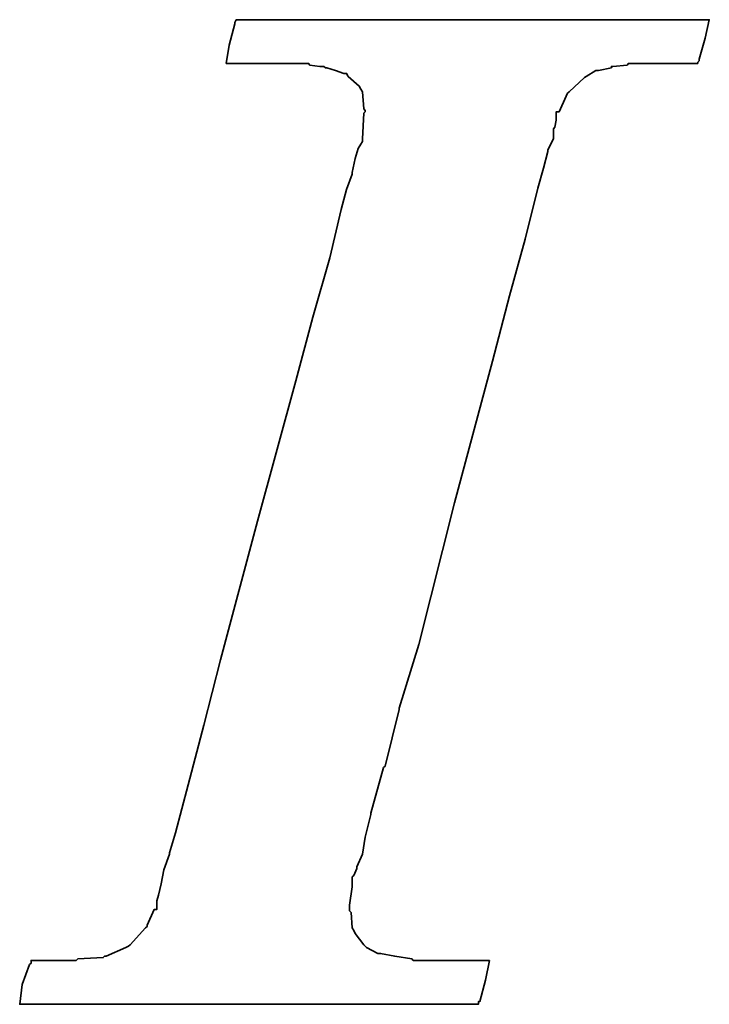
# Model space of a CAD drawing. Header units: inches. Extents: x 0 to 242, y 51 to 181.
# Tile 25 of 39: x 191.17 to 192.86, y 116.67 to 119.08. Entities that reach past the tile are written whole.
import ezdxf

# ---------------------------------------------------------------- set-up
doc = ezdxf.new("R2010")
doc.units = ezdxf.units.IN
doc.header["$LTSCALE"] = 0.1
doc.layers.add('DIM', color=4, linetype='Continuous')
doc.layers.add('layer 1', color=7, linetype='Continuous')

# ---------------------------------------------------------------- blocks, each defined once
blk = doc.blocks.new('TBI MOTION logo(完整正式版)')
at = {"layer": 'layer 1', "color": 22, "lineweight": 35}
blk.add_open_spline([(-40.59125, -7.94375), (-40.59125, -7.94375), (-40.97375, -7.94375), (-40.97375, -7.94375), (-40.97375, -7.94375), (-40.97375, -7.94375), (-41.38125, -7.94375), (-41.38125, -7.94375), (-41.38125, -7.94375), (-41.38125, -7.94375), (-41.54875, -7.94375), (-41.54875, -7.94375), (-41.54875, -7.94375), (-41.54875, -7.94375), (-41.59875, -7.94375), (-41.59875, -7.94375), (-41.59875, -7.94375), (-41.59875, -7.94375), (-41.88375, -7.94375), (-41.88375, -7.94375), (-41.88375, -7.94375), (-41.88375, -7.94375), (-41.90875, -7.91875), (-41.90875, -7.91875), (-41.90875, -7.91875), (-41.90875, -7.91875), (-42.19875, -7.87125), (-42.19875, -7.87125), (-42.19875, -7.87125), (-42.19875, -7.87125), (-42.43875, -7.82375), (-42.43875, -7.82375), (-42.43875, -7.82375), (-42.43875, -7.82375), (-42.45875, -7.82375), (-42.45875, -7.82375), (-42.45875, -7.82375), (-42.45875, -7.82375), (-42.48625, -7.82375), (-42.48625, -7.82375), (-42.48625, -7.82375), (-42.48625, -7.82375), (-42.67625, -7.72375), (-42.67625, -7.72375), (-42.67625, -7.72375), (-42.67625, -7.72375), (-42.70125, -7.70375), (-42.70125, -7.70375), (-42.70125, -7.70375), (-42.70125, -7.70375), (-42.72375, -7.67875), (-42.72375, -7.67875), (-42.72375, -7.67875), (-42.72375, -7.67875), (-42.86875, -7.48875), (-42.86875, -7.48875), (-42.86875, -7.48875), (-42.86875, -7.48875), (-42.89375, -7.43875), (-42.89375, -7.43875), (-42.89375, -7.43875), (-42.89375, -7.43875), (-42.91875, -7.38875), (-42.91875, -7.38875), (-42.91875, -7.38875), (-42.91875, -7.38875), (-42.93875, -7.12875), (-42.93875, -7.12875), (-42.93875, -7.12875), (-42.93875, -7.12875), (-42.96375, -7.10375), (-42.96375, -7.10375), (-42.96375, -7.10375), (-42.96375, -7.10375), (-42.96375, -7.05375), (-42.96375, -7.05375), (-42.96375, -7.05375), (-42.96375, -7.05375), (-42.96375, -7.00875), (-42.96375, -7.00875), (-42.96375, -7.00875), (-42.96375, -7.00875), (-42.91875, -6.69625), (-42.91875, -6.69625), (-42.91875, -6.69625), (-42.91875, -6.69625), (-42.91875, -6.62375), (-42.91875, -6.62375), (-42.91875, -6.62375), (-42.91875, -6.62375), (-42.91875, -6.59625), (-42.91875, -6.59625), (-42.91875, -6.59625), (-42.91875, -6.59625), (-42.91875, -6.57375), (-42.91875, -6.57375), (-42.91875, -6.57375), (-42.91875, -6.57375), (-42.91875, -6.52875), (-42.91875, -6.52875), (-42.91875, -6.52875), (-42.91875, -6.52875), (-42.89375, -6.50375), (-42.89375, -6.50375), (-42.89375, -6.50375), (-42.89375, -6.50375), (-42.84375, -6.38375), (-42.84375, -6.38375), (-42.84375, -6.38375), (-42.84375, -6.38375), (-42.84375, -6.35875), (-42.84375, -6.35875), (-42.84375, -6.35875), (-42.84375, -6.35875), (-42.74625, -6.14375), (-42.74625, -6.14375), (-42.74625, -6.14375), (-42.74625, -6.14375), (-42.70125, -5.85375), (-42.70125, -5.85375), (-42.70125, -5.85375), (-42.70125, -5.85375), (-42.60375, -5.47125), (-42.60375, -5.47125), (-42.60375, -5.47125), (-42.60375, -5.47125), (-42.60375, -5.44875), (-42.60375, -5.44875), (-42.60375, -5.44875), (-42.60375, -5.44875), (-42.38875, -4.67875), (-42.38875, -4.67875), (-42.38875, -4.67875), (-42.38875, -4.67875), (-42.36375, -4.65375), (-42.36375, -4.65375), (-42.36375, -4.65375), (-42.36375, -4.65375), (-42.12375, -3.69625), (-42.12375, -3.69625), (-42.12375, -3.69625), (-42.12375, -3.69625), (-42.12375, -3.67374), (-42.12375, -3.67374), (-42.12375, -3.67374), (-42.12375, -3.67374), (-41.78875, -2.59374), (-41.78875, -2.59374), (-41.78875, -2.59374), (-41.78875, -2.59374), (-41.18875, -0.19375), (-41.18875, -0.19375), (-41.18875, -0.19375), (-41.18875, -0.19375), (-40.54375, 2.20624), (-40.54375, 2.20624), (-40.54375, 2.20624), (-40.54375, 2.20624), (-40.25375, 3.30875), (-40.25375, 3.30875), (-40.25375, 3.30875), (-40.25375, 3.30875), (-39.98875, 4.27125), (-39.98875, 4.27125), (-39.98875, 4.27125), (-39.98875, 4.27125), (-39.77375, 5.13125), (-39.77375, 5.13125), (-39.77375, 5.13125), (-39.77375, 5.13125), (-39.67875, 5.47125), (-39.67875, 5.47125), (-39.67875, 5.47125), (-39.67875, 5.47125), (-39.60375, 5.75625), (-39.60375, 5.75625), (-39.60375, 5.75625), (-39.60375, 5.75625), (-39.60375, 5.78125), (-39.60375, 5.78125), (-39.60375, 5.78125), (-39.60375, 5.78125), (-39.50875, 5.97125), (-39.50875, 5.97125), (-39.50875, 5.97125), (-39.50875, 5.97125), (-39.50875, 6.13875), (-39.50875, 6.13875), (-39.50875, 6.13875), (-39.50875, 6.13875), (-39.48625, 6.16625), (-39.48625, 6.16625), (-39.48625, 6.16625), (-39.48625, 6.16625), (-39.46125, 6.28625), (-39.46125, 6.28625), (-39.46125, 6.28625), (-39.46125, 6.28625), (-39.46125, 6.42625), (-39.46125, 6.42625), (-39.46125, 6.42625), (-39.46125, 6.42625), (-39.41375, 6.42625), (-39.41375, 6.42625), (-39.41375, 6.42625), (-39.41375, 6.42625), (-39.29375, 6.69125), (-39.29375, 6.69125), (-39.29375, 6.69125), (-39.29375, 6.69125), (-39.26875, 6.74125), (-39.26875, 6.74125), (-39.26875, 6.74125), (-39.26875, 6.74125), (-39.24375, 6.76625), (-39.24375, 6.76625), (-39.24375, 6.76625), (-39.24375, 6.76625), (-38.98375, 7.00624), (-38.98375, 7.00624), (-38.98375, 7.00624), (-38.98375, 7.00624), (-38.95625, 7.02624), (-38.95625, 7.02624), (-38.95625, 7.02624), (-38.95625, 7.02624), (-38.78875, 7.12624), (-38.78875, 7.12624), (-38.78875, 7.12624), (-38.78875, 7.12624), (-38.76375, 7.12624), (-38.76375, 7.12624), (-38.76375, 7.12624), (-38.76375, 7.12624), (-38.74375, 7.12624), (-38.74375, 7.12624), (-38.74375, 7.12624), (-38.74375, 7.12624), (-38.52875, 7.17125), (-38.52875, 7.17125), (-38.52875, 7.17125), (-38.52875, 7.17125), (-38.52875, 7.19624), (-38.52875, 7.19624), (-38.52875, 7.19624), (-38.52875, 7.19624), (-38.50375, 7.19624), (-38.50375, 7.19624), (-38.50375, 7.19624), (-38.50375, 7.19624), (-38.26125, 7.21875), (-38.26125, 7.21875), (-38.26125, 7.21875), (-38.26125, 7.21875), (-38.23875, 7.24624), (-38.23875, 7.24624), (-38.23875, 7.24624), (-38.23875, 7.24624), (-38.21625, 7.24624), (-38.21625, 7.24624), (-38.21625, 7.24624), (-38.21625, 7.24624), (-38.18875, 7.24624), (-38.18875, 7.24624), (-38.18875, 7.24624), (-38.18875, 7.24624), (-37.90375, 7.24624), (-37.90375, 7.24624), (-37.90375, 7.24624), (-37.90375, 7.24624), (-37.85375, 7.24624), (-37.85375, 7.24624), (-37.85375, 7.24624), (-37.85375, 7.24624), (-37.75875, 7.24624), (-37.75875, 7.24624), (-37.75875, 7.24624), (-37.75875, 7.24624), (-37.42375, 7.24624), (-37.42375, 7.24624), (-37.42375, 7.24624), (-37.42375, 7.24624), (-37.08875, 7.24624), (-37.08875, 7.24624), (-37.08875, 7.24624), (-37.08875, 7.24624), (-37.06375, 7.24624), (-37.06375, 7.24624), (-37.06375, 7.24624), (-37.06375, 7.24624), (-37.06375, 7.26624), (-37.06375, 7.26624), (-37.06375, 7.26624), (-37.06375, 7.26624), (-37.03875, 7.29125), (-37.03875, 7.29125), (-37.03875, 7.29125), (-37.03875, 7.29125), (-37.03875, 7.31625), (-37.03875, 7.31625), (-37.03875, 7.31625), (-37.03875, 7.31625), (-36.94125, 7.67625), (-36.94125, 7.67625), (-36.94125, 7.67625), (-36.94125, 7.67625), (-36.86875, 7.98625), (-36.86875, 7.98625), (-36.86875, 7.98625), (-36.86875, 7.98625), (-36.98875, 7.98625), (-36.98875, 7.98625), (-36.98875, 7.98625), (-36.98875, 7.98625), (-37.42375, 7.98625), (-37.42375, 7.98625), (-37.42375, 7.98625), (-37.42375, 7.98625), (-37.94875, 7.98625), (-37.94875, 7.98625), (-37.94875, 7.98625), (-37.94875, 7.98625), (-38.57375, 7.98625), (-38.57375, 7.98625), (-38.57375, 7.98625), (-38.57375, 7.98625), (-39.29375, 7.98625), (-39.29375, 7.98625), (-39.29375, 7.98625), (-39.29375, 7.98625), (-40.82875, 7.98625), (-40.82875, 7.98625), (-40.82875, 7.98625), (-40.82875, 7.98625), (-42.36375, 7.98625), (-42.36375, 7.98625), (-42.36375, 7.98625), (-42.36375, 7.98625), (-43.08375, 7.98625), (-43.08375, 7.98625), (-43.08375, 7.98625), (-43.08375, 7.98625), (-43.70875, 7.98625), (-43.70875, 7.98625), (-43.70875, 7.98625), (-43.70875, 7.98625), (-44.23375, 7.98625), (-44.23375, 7.98625), (-44.23375, 7.98625), (-44.23375, 7.98625), (-44.66875, 7.98625), (-44.66875, 7.98625), (-44.66875, 7.98625), (-44.66875, 7.98625), (-44.88375, 7.98625), (-44.88375, 7.98625), (-44.88375, 7.98625), (-44.88375, 7.98625), (-44.90875, 7.94125), (-44.90875, 7.94125), (-44.90875, 7.94125), (-44.90875, 7.94125), (-44.90875, 7.91625), (-44.90875, 7.91625), (-44.90875, 7.91625), (-44.90875, 7.91625), (-45.00375, 7.55625), (-45.00375, 7.55625), (-45.00375, 7.55625), (-45.00375, 7.55625), (-45.05375, 7.24624), (-45.05375, 7.24624), (-45.05375, 7.24624), (-45.05375, 7.24624), (-44.61875, 7.24624), (-44.61875, 7.24624), (-44.61875, 7.24624), (-44.61875, 7.24624), (-44.11375, 7.24624), (-44.11375, 7.24624), (-44.11375, 7.24624), (-44.11375, 7.24624), (-43.99375, 7.24624), (-43.99375, 7.24624), (-43.99375, 7.24624), (-43.99375, 7.24624), (-43.94625, 7.24624), (-43.94625, 7.24624), (-43.94625, 7.24624), (-43.94625, 7.24624), (-43.92374, 7.24624), (-43.92374, 7.24624), (-43.92374, 7.24624), (-43.92374, 7.24624), (-43.65875, 7.24624), (-43.65875, 7.24624), (-43.65875, 7.24624), (-43.65875, 7.24624), (-43.63875, 7.21875), (-43.63875, 7.21875), (-43.63875, 7.21875), (-43.63875, 7.21875), (-43.46875, 7.19624), (-43.46875, 7.19624), (-43.46875, 7.19624), (-43.46875, 7.19624), (-43.39875, 7.19624), (-43.39875, 7.19624), (-43.39875, 7.19624), (-43.39875, 7.19624), (-43.37125, 7.17125), (-43.37125, 7.17125), (-43.37125, 7.17125), (-43.37125, 7.17125), (-43.34875, 7.17125), (-43.34875, 7.17125), (-43.34875, 7.17125), (-43.34875, 7.17125), (-43.20375, 7.12624), (-43.20375, 7.12624), (-43.20375, 7.12624), (-43.20375, 7.12624), (-43.05875, 7.07624), (-43.05875, 7.07624), (-43.05875, 7.07624), (-43.05875, 7.07624), (-43.01375, 7.07624), (-43.01375, 7.07624), (-43.01375, 7.07624), (-43.01375, 7.07624), (-42.98875, 7.02624), (-42.98875, 7.02624), (-42.98875, 7.02624), (-42.98875, 7.02624), (-42.79875, 6.86125), (-42.79875, 6.86125), (-42.79875, 6.86125), (-42.79875, 6.86125), (-42.77375, 6.81125), (-42.77375, 6.81125), (-42.77375, 6.81125), (-42.77375, 6.81125), (-42.74625, 6.76625), (-42.74625, 6.76625), (-42.74625, 6.76625), (-42.74625, 6.76625), (-42.72375, 6.47625), (-42.72375, 6.47625), (-42.72375, 6.47625), (-42.72375, 6.47625), (-42.70125, 6.45124), (-42.70125, 6.45124), (-42.70125, 6.45124), (-42.70125, 6.45124), (-42.70125, 6.42625), (-42.70125, 6.42625), (-42.70125, 6.42625), (-42.70125, 6.42625), (-42.72375, 6.40625), (-42.72375, 6.40625), (-42.72375, 6.40625), (-42.72375, 6.40625), (-42.74625, 5.97125), (-42.74625, 5.97125), (-42.74625, 5.97125), (-42.74625, 5.97125), (-42.74625, 5.94625), (-42.74625, 5.94625), (-42.74625, 5.94625), (-42.74625, 5.94625), (-42.74625, 5.92625), (-42.74625, 5.92625), (-42.74625, 5.92625), (-42.74625, 5.92625), (-42.77375, 5.87625), (-42.77375, 5.87625), (-42.77375, 5.87625), (-42.77375, 5.87625), (-42.81875, 5.80625), (-42.81875, 5.80625), (-42.81875, 5.80625), (-42.81875, 5.80625), (-42.86875, 5.63625), (-42.86875, 5.63625), (-42.86875, 5.63625), (-42.86875, 5.63625), (-42.91875, 5.39625), (-42.91875, 5.39625), (-42.91875, 5.39625), (-42.91875, 5.39625), (-42.91875, 5.37124), (-42.91875, 5.37124), (-42.91875, 5.37124), (-42.91875, 5.37124), (-43.01375, 5.10874), (-43.01375, 5.10874), (-43.01375, 5.10874), (-43.01375, 5.10874), (-43.10875, 4.77124), (-43.10875, 4.77124), (-43.10875, 4.77124), (-43.10875, 4.77124), (-43.29875, 3.95625), (-43.29875, 3.95625), (-43.29875, 3.95625), (-43.29875, 3.95625), (-43.58875, 2.95125), (-43.58875, 2.95125), (-43.58875, 2.95125), (-43.58875, 2.95125), (-43.87375, 1.87125), (-43.87375, 1.87125), (-43.87375, 1.87125), (-43.87375, 1.87125), (-44.52625, -0.50374), (-44.52625, -0.50374), (-44.52625, -0.50374), (-44.52625, -0.50374), (-45.14875, -2.85375), (-45.14875, -2.85375), (-45.14875, -2.85375), (-45.14875, -2.85375), (-45.43375, -3.95875), (-45.43375, -3.95875), (-45.43375, -3.95875), (-45.43375, -3.95875), (-45.69875, -4.96875), (-45.69875, -4.96875), (-45.69875, -4.96875), (-45.69875, -4.96875), (-45.91375, -5.78375), (-45.91375, -5.78375), (-45.91375, -5.78375), (-45.91375, -5.78375), (-46.01375, -6.11875), (-46.01375, -6.11875), (-46.01375, -6.11875), (-46.01375, -6.11875), (-46.01375, -6.14375), (-46.01375, -6.14375), (-46.01375, -6.14375), (-46.01375, -6.14375), (-46.10875, -6.40875), (-46.10875, -6.40875), (-46.10875, -6.40875), (-46.10875, -6.40875), (-46.15375, -6.64875), (-46.15375, -6.64875), (-46.15375, -6.64875), (-46.15375, -6.64875), (-46.20375, -6.83875), (-46.20375, -6.83875), (-46.20375, -6.83875), (-46.20375, -6.83875), (-46.22875, -6.93375), (-46.22875, -6.93375), (-46.22875, -6.93375), (-46.22875, -6.93375), (-46.22875, -7.07875), (-46.22875, -7.07875), (-46.22875, -7.07875), (-46.22875, -7.07875), (-46.27375, -7.07875), (-46.27375, -7.07875), (-46.27375, -7.07875), (-46.27375, -7.07875), (-46.39375, -7.34375), (-46.39375, -7.34375), (-46.39375, -7.34375), (-46.39375, -7.34375), (-46.39375, -7.36875), (-46.39375, -7.36875), (-46.39375, -7.36875), (-46.39375, -7.36875), (-46.42125, -7.38875), (-46.42125, -7.38875), (-46.42125, -7.38875), (-46.42125, -7.38875), (-46.68375, -7.67875), (-46.68375, -7.67875), (-46.68375, -7.67875), (-46.68375, -7.67875), (-46.70875, -7.70375), (-46.70875, -7.70375), (-46.70875, -7.70375), (-46.70875, -7.70375), (-46.75375, -7.72375), (-46.75375, -7.72375), (-46.75375, -7.72375), (-46.75375, -7.72375), (-47.08875, -7.87125), (-47.08875, -7.87125), (-47.08875, -7.87125), (-47.08875, -7.87125), (-47.11625, -7.87125), (-47.11625, -7.87125), (-47.11625, -7.87125), (-47.11625, -7.87125), (-47.13875, -7.89375), (-47.13875, -7.89375), (-47.13875, -7.89375), (-47.13875, -7.89375), (-47.56875, -7.91875), (-47.56875, -7.91875), (-47.56875, -7.91875), (-47.56875, -7.91875), (-47.59625, -7.94375), (-47.59625, -7.94375), (-47.59625, -7.94375), (-47.59625, -7.94375), (-47.64375, -7.94375), (-47.64375, -7.94375), (-47.64375, -7.94375), (-47.64375, -7.94375), (-47.73625, -7.94375), (-47.73625, -7.94375), (-47.73625, -7.94375), (-47.73625, -7.94375), (-48.07375, -7.94375), (-48.07375, -7.94375), (-48.07375, -7.94375), (-48.07375, -7.94375), (-48.36125, -7.94375), (-48.36125, -7.94375), (-48.36125, -7.94375), (-48.36125, -7.94375), (-48.36125, -7.96625), (-48.36125, -7.96625), (-48.36125, -7.96625), (-48.36125, -7.96625), (-48.36125, -7.99125), (-48.36125, -7.99125), (-48.36125, -7.99125), (-48.36125, -7.99125), (-48.38875, -8.01375), (-48.38875, -8.01375), (-48.38875, -8.01375), (-48.38875, -8.01375), (-48.50875, -8.34875), (-48.50875, -8.34875), (-48.50875, -8.34875), (-48.50875, -8.34875), (-48.55375, -8.68625), (-48.55375, -8.68625), (-48.55375, -8.68625), (-48.55375, -8.68625), (-48.45875, -8.68625), (-48.45875, -8.68625), (-48.45875, -8.68625), (-48.45875, -8.68625), (-48.07375, -8.68625), (-48.07375, -8.68625), (-48.07375, -8.68625), (-48.07375, -8.68625), (-47.52375, -8.68625), (-47.52375, -8.68625), (-47.52375, -8.68625), (-47.52375, -8.68625), (-46.92375, -8.68625), (-46.92375, -8.68625), (-46.92375, -8.68625), (-46.92375, -8.68625), (-46.25375, -8.68625), (-46.25375, -8.68625), (-46.25375, -8.68625), (-46.25375, -8.68625), (-46.20375, -8.68625), (-46.20375, -8.68625), (-46.20375, -8.68625), (-46.20375, -8.68625), (-44.71375, -8.68625), (-44.71375, -8.68625), (-44.71375, -8.68625), (-44.71375, -8.68625), (-43.22875, -8.68625), (-43.22875, -8.68625), (-43.22875, -8.68625), (-43.22875, -8.68625), (-42.55875, -8.68625), (-42.55875, -8.68625), (-42.55875, -8.68625), (-42.55875, -8.68625), (-42.50875, -8.68625), (-42.50875, -8.68625), (-42.50875, -8.68625), (-42.50875, -8.68625), (-41.93375, -8.68625), (-41.93375, -8.68625), (-41.93375, -8.68625), (-41.93375, -8.68625), (-41.38125, -8.68625), (-41.38125, -8.68625), (-41.38125, -8.68625), (-41.38125, -8.68625), (-40.97375, -8.68625), (-40.97375, -8.68625), (-40.97375, -8.68625), (-40.97375, -8.68625), (-40.78125, -8.68625), (-40.78125, -8.68625), (-40.78125, -8.68625), (-40.78125, -8.68625), (-40.78125, -8.63875), (-40.78125, -8.63875), (-40.78125, -8.63875), (-40.78125, -8.63875), (-40.75875, -8.63875), (-40.75875, -8.63875), (-40.75875, -8.63875), (-40.75875, -8.63875), (-40.66375, -8.27875), (-40.66375, -8.27875), (-40.66375, -8.27875), (-40.66375, -8.27875), (-40.59125, -7.94375), (-40.59125, -7.94375)], degree=3, knots=[0, 0, 0, 0, 0.00558659, 0.00558659, 0.00558659, 0.00558659, 0.01117318, 0.01117318, 0.01117318, 0.01117318, 0.01675978, 0.01675978, 0.01675978, 0.01675978, 0.02234637, 0.02234637, 0.02234637, 0.02234637, 0.02793296, 0.02793296, 0.02793296, 0.02793296, 0.03351955, 0.03351955, 0.03351955, 0.03351955, 0.03910615, 0.03910615, 0.03910615, 0.03910615, 0.04469274, 0.04469274, 0.04469274, 0.04469274, 0.05027933, 0.05027933, 0.05027933, 0.05027933, 0.05586592, 0.05586592, 0.05586592, 0.05586592, 0.06145251, 0.06145251, 0.06145251, 0.06145251, 0.06703911, 0.06703911, 0.06703911, 0.06703911, 0.0726257, 0.0726257, 0.0726257, 0.0726257, 0.07821229, 0.07821229, 0.07821229, 0.07821229, 0.08379888, 0.08379888, 0.08379888, 0.08379888, 0.08938547, 0.08938547, 0.08938547, 0.08938547, 0.09497207, 0.09497207, 0.09497207, 0.09497207, 0.10055866, 0.10055866, 0.10055866, 0.10055866, 0.10614525, 0.10614525, 0.10614525, 0.10614525, 0.11173184, 0.11173184, 0.11173184, 0.11173184, 0.11731844, 0.11731844, 0.11731844, 0.11731844, 0.12290503, 0.12290503, 0.12290503, 0.12290503, 0.12849162, 0.12849162, 0.12849162, 0.12849162, 0.13407821, 0.13407821, 0.13407821, 0.13407821, 0.1396648, 0.1396648, 0.1396648, 0.1396648, 0.1452514, 0.1452514, 0.1452514, 0.1452514, 0.15083799, 0.15083799, 0.15083799, 0.15083799, 0.15642458, 0.15642458, 0.15642458, 0.15642458, 0.16201117, 0.16201117, 0.16201117, 0.16201117, 0.16759777, 0.16759777, 0.16759777, 0.16759777, 0.17318436, 0.17318436, 0.17318436, 0.17318436, 0.17877095, 0.17877095, 0.17877095, 0.17877095, 0.18435754, 0.18435754, 0.18435754, 0.18435754, 0.18994413, 0.18994413, 0.18994413, 0.18994413, 0.19553073, 0.19553073, 0.19553073, 0.19553073, 0.20111732, 0.20111732, 0.20111732, 0.20111732, 0.20670391, 0.20670391, 0.20670391, 0.20670391, 0.2122905, 0.2122905, 0.2122905, 0.2122905, 0.21787709, 0.21787709, 0.21787709, 0.21787709, 0.22346369, 0.22346369, 0.22346369, 0.22346369, 0.22905028, 0.22905028, 0.22905028, 0.22905028, 0.23463687, 0.23463687, 0.23463687, 0.23463687, 0.24022346, 0.24022346, 0.24022346, 0.24022346, 0.24581006, 0.24581006, 0.24581006, 0.24581006, 0.25139665, 0.25139665, 0.25139665, 0.25139665, 0.25698324, 0.25698324, 0.25698324, 0.25698324, 0.26256983, 0.26256983, 0.26256983, 0.26256983, 0.26815642, 0.26815642, 0.26815642, 0.26815642, 0.27374302, 0.27374302, 0.27374302, 0.27374302, 0.27932961, 0.27932961, 0.27932961, 0.27932961, 0.2849162, 0.2849162, 0.2849162, 0.2849162, 0.29050279, 0.29050279, 0.29050279, 0.29050279, 0.29608939, 0.29608939, 0.29608939, 0.29608939, 0.30167598, 0.30167598, 0.30167598, 0.30167598, 0.30726257, 0.30726257, 0.30726257, 0.30726257, 0.31284916, 0.31284916, 0.31284916, 0.31284916, 0.31843575, 0.31843575, 0.31843575, 0.31843575, 0.32402235, 0.32402235, 0.32402235, 0.32402235, 0.32960894, 0.32960894, 0.32960894, 0.32960894, 0.33519553, 0.33519553, 0.33519553, 0.33519553, 0.34078212, 0.34078212, 0.34078212, 0.34078212, 0.34636872, 0.34636872, 0.34636872, 0.34636872, 0.35195531, 0.35195531, 0.35195531, 0.35195531, 0.3575419, 0.3575419, 0.3575419, 0.3575419, 0.36312849, 0.36312849, 0.36312849, 0.36312849, 0.36871508, 0.36871508, 0.36871508, 0.36871508, 0.37430168, 0.37430168, 0.37430168, 0.37430168, 0.37988827, 0.37988827, 0.37988827, 0.37988827, 0.38547486, 0.38547486, 0.38547486, 0.38547486, 0.39106145, 0.39106145, 0.39106145, 0.39106145, 0.39664804, 0.39664804, 0.39664804, 0.39664804, 0.40223464, 0.40223464, 0.40223464, 0.40223464, 0.40782123, 0.40782123, 0.40782123, 0.40782123, 0.41340782, 0.41340782, 0.41340782, 0.41340782, 0.41899441, 0.41899441, 0.41899441, 0.41899441, 0.42458101, 0.42458101, 0.42458101, 0.42458101, 0.4301676, 0.4301676, 0.4301676, 0.4301676, 0.43575419, 0.43575419, 0.43575419, 0.43575419, 0.44134078, 0.44134078, 0.44134078, 0.44134078, 0.44692737, 0.44692737, 0.44692737, 0.44692737, 0.45251397, 0.45251397, 0.45251397, 0.45251397, 0.45810056, 0.45810056, 0.45810056, 0.45810056, 0.46368715, 0.46368715, 0.46368715, 0.46368715, 0.46927374, 0.46927374, 0.46927374, 0.46927374, 0.47486034, 0.47486034, 0.47486034, 0.47486034, 0.48044693, 0.48044693, 0.48044693, 0.48044693, 0.48603352, 0.48603352, 0.48603352, 0.48603352, 0.49162011, 0.49162011, 0.49162011, 0.49162011, 0.4972067, 0.4972067, 0.4972067, 0.4972067, 0.5027933, 0.5027933, 0.5027933, 0.5027933, 0.50837989, 0.50837989, 0.50837989, 0.50837989, 0.51396648, 0.51396648, 0.51396648, 0.51396648, 0.51955307, 0.51955307, 0.51955307, 0.51955307, 0.52513966, 0.52513966, 0.52513966, 0.52513966, 0.53072626, 0.53072626, 0.53072626, 0.53072626, 0.53631285, 0.53631285, 0.53631285, 0.53631285, 0.54189944, 0.54189944, 0.54189944, 0.54189944, 0.54748603, 0.54748603, 0.54748603, 0.54748603, 0.55307263, 0.55307263, 0.55307263, 0.55307263, 0.55865922, 0.55865922, 0.55865922, 0.55865922, 0.56424581, 0.56424581, 0.56424581, 0.56424581, 0.5698324, 0.5698324, 0.5698324, 0.5698324, 0.57541899, 0.57541899, 0.57541899, 0.57541899, 0.58100559, 0.58100559, 0.58100559, 0.58100559, 0.58659218, 0.58659218, 0.58659218, 0.58659218, 0.59217877, 0.59217877, 0.59217877, 0.59217877, 0.59776536, 0.59776536, 0.59776536, 0.59776536, 0.60335196, 0.60335196, 0.60335196, 0.60335196, 0.60893855, 0.60893855, 0.60893855, 0.60893855, 0.61452514, 0.61452514, 0.61452514, 0.61452514, 0.62011173, 0.62011173, 0.62011173, 0.62011173, 0.62569832, 0.62569832, 0.62569832, 0.62569832, 0.63128492, 0.63128492, 0.63128492, 0.63128492, 0.63687151, 0.63687151, 0.63687151, 0.63687151, 0.6424581, 0.6424581, 0.6424581, 0.6424581, 0.64804469, 0.64804469, 0.64804469, 0.64804469, 0.65363128, 0.65363128, 0.65363128, 0.65363128, 0.65921788, 0.65921788, 0.65921788, 0.65921788, 0.66480447, 0.66480447, 0.66480447, 0.66480447, 0.67039106, 0.67039106, 0.67039106, 0.67039106, 0.67597765, 0.67597765, 0.67597765, 0.67597765, 0.68156425, 0.68156425, 0.68156425, 0.68156425, 0.68715084, 0.68715084, 0.68715084, 0.68715084, 0.69273743, 0.69273743, 0.69273743, 0.69273743, 0.69832402, 0.69832402, 0.69832402, 0.69832402, 0.70391061, 0.70391061, 0.70391061, 0.70391061, 0.70949721, 0.70949721, 0.70949721, 0.70949721, 0.7150838, 0.7150838, 0.7150838, 0.7150838, 0.72067039, 0.72067039, 0.72067039, 0.72067039, 0.72625698, 0.72625698, 0.72625698, 0.72625698, 0.73184358, 0.73184358, 0.73184358, 0.73184358, 0.73743017, 0.73743017, 0.73743017, 0.73743017, 0.74301676, 0.74301676, 0.74301676, 0.74301676, 0.74860335, 0.74860335, 0.74860335, 0.74860335, 0.75418994, 0.75418994, 0.75418994, 0.75418994, 0.75977654, 0.75977654, 0.75977654, 0.75977654, 0.76536313, 0.76536313, 0.76536313, 0.76536313, 0.77094972, 0.77094972, 0.77094972, 0.77094972, 0.77653631, 0.77653631, 0.77653631, 0.77653631, 0.78212291, 0.78212291, 0.78212291, 0.78212291, 0.7877095, 0.7877095, 0.7877095, 0.7877095, 0.79329609, 0.79329609, 0.79329609, 0.79329609, 0.79888268, 0.79888268, 0.79888268, 0.79888268, 0.80446927, 0.80446927, 0.80446927, 0.80446927, 0.81005587, 0.81005587, 0.81005587, 0.81005587, 0.81564246, 0.81564246, 0.81564246, 0.81564246, 0.82122905, 0.82122905, 0.82122905, 0.82122905, 0.82681564, 0.82681564, 0.82681564, 0.82681564, 0.83240223, 0.83240223, 0.83240223, 0.83240223, 0.83798883, 0.83798883, 0.83798883, 0.83798883, 0.84357542, 0.84357542, 0.84357542, 0.84357542, 0.84916201, 0.84916201, 0.84916201, 0.84916201, 0.8547486, 0.8547486, 0.8547486, 0.8547486, 0.8603352, 0.8603352, 0.8603352, 0.8603352, 0.86592179, 0.86592179, 0.86592179, 0.86592179, 0.87150838, 0.87150838, 0.87150838, 0.87150838, 0.87709497, 0.87709497, 0.87709497, 0.87709497, 0.88268156, 0.88268156, 0.88268156, 0.88268156, 0.88826816, 0.88826816, 0.88826816, 0.88826816, 0.89385475, 0.89385475, 0.89385475, 0.89385475, 0.89944134, 0.89944134, 0.89944134, 0.89944134, 0.90502793, 0.90502793, 0.90502793, 0.90502793, 0.91061453, 0.91061453, 0.91061453, 0.91061453, 0.91620112, 0.91620112, 0.91620112, 0.91620112, 0.92178771, 0.92178771, 0.92178771, 0.92178771, 0.9273743, 0.9273743, 0.9273743, 0.9273743, 0.93296089, 0.93296089, 0.93296089, 0.93296089, 0.93854749, 0.93854749, 0.93854749, 0.93854749, 0.94413408, 0.94413408, 0.94413408, 0.94413408, 0.94972067, 0.94972067, 0.94972067, 0.94972067, 0.95530726, 0.95530726, 0.95530726, 0.95530726, 0.96089385, 0.96089385, 0.96089385, 0.96089385, 0.96648045, 0.96648045, 0.96648045, 0.96648045, 0.97206704, 0.97206704, 0.97206704, 0.97206704, 0.97765363, 0.97765363, 0.97765363, 0.97765363, 0.98324022, 0.98324022, 0.98324022, 0.98324022, 0.98882682, 0.98882682, 0.98882682, 0.98882682, 0.99441341, 0.99441341, 0.99441341, 0.99441341, 1, 1, 1, 1], dxfattribs=at)

msp = doc.modelspace()

# ---------------------------------------------------------------- block references
at = {"layer": 'DIM', "xscale": 0.1445850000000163, "yscale": 0.1445849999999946, "zscale": 0.144585}
msp.add_blockref('TBI MOTION logo(完整正式版)', (198.1902, 117.9231), dxfattribs=at)

doc.saveas('drawing.dxf')
